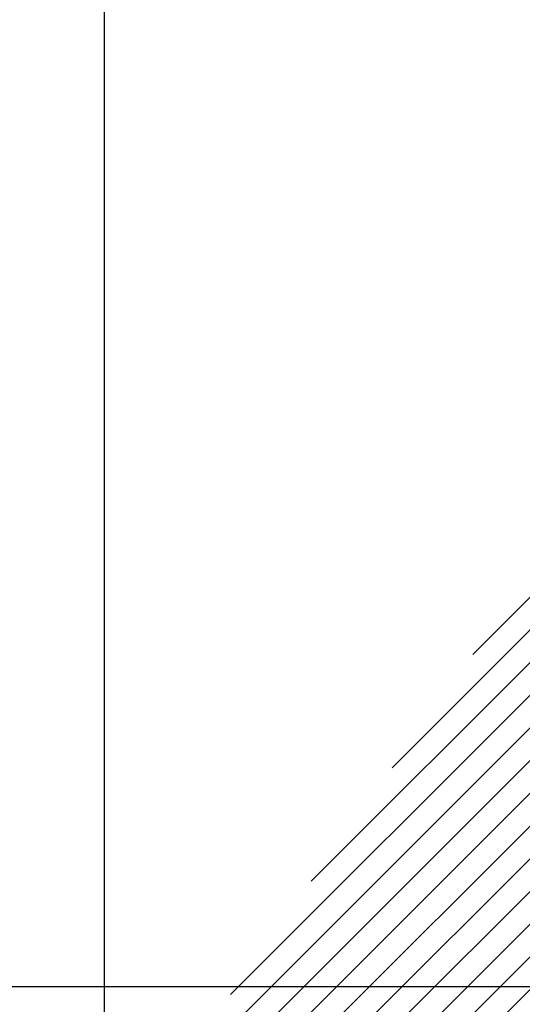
# Model space of a CAD drawing. Extents: x 635157 to 635442, y 694407 to 694910.
# Tile 36 of 104: x 635217 to 635231, y 694581 to 694607. Entities that reach past the tile are written whole.
import ezdxf

# ---------------------------------------------------------------- set-up
doc = ezdxf.new("R2010")
doc.units = 0
doc.header["$MEASUREMENT"] = 0
doc.layers.add('HATCHING', color=4, linetype='CONTINUOUS')
doc.layers.add('LAYOUTS', color=9, linetype='CONTINUOUS')

msp = doc.modelspace()

# ---------------------------------------------------------------- hatches: boundary and pattern name
at = {"layer": 'HATCHING'}
h = msp.add_hatch(dxfattribs=at)
h.set_pattern_fill('ANSI31', color=256, scale=5)
h.paths.add_polyline_path([(635237.072, 694591.975), (635237.203, 694591.911), (635237.264, 694592.076), (635236.979, 694592.232), (635236.976, 694592.233), (635236.823, 694592.304), (635236.001, 694592.794), (635235.05, 694593.338), (635233.369, 694594.316), (635232.666, 694594.725), (635215.541, 694570.664), (635229.724, 694564.916), (635229.876, 694565.186), (635230.73, 694567.216), (635231.289, 694568.649), (635232.793, 694572.445), (635234.061, 694575.693), (635232.313, 694576.338), (635233.191, 694578.35), (635233.156, 694578.365), (635233.85, 694580.075), (635234.982, 694582.853), (635235.063, 694583.054), (635235.842, 694584.955), (635236.825, 694587.48), (635237.092, 694588.176), (635237.327, 694588.566), (635236.872, 694588.899), (635236.161, 694589.821)])
h.paths.add_polyline_path([(635235.314, 694589.952), (635236.144, 694591.888), (635235.731, 694592.065), (635234.901, 694590.13)], flags=24)
h.paths.add_polyline_path([(635235.83, 694590.196), (635236.395, 694591.515), (635235.973, 694591.696), (635235.407, 694590.377)], flags=24)
h.paths.add_polyline_path([(635222.904, 694568.588), (635223.578, 694570.19), (635223.155, 694570.368), (635222.481, 694568.766)], flags=24)
h.paths.add_polyline_path([(635219.054, 694569.77), (635219.71, 694571.379), (635219.285, 694571.553), (635218.629, 694569.943)], flags=24)
h.paths.add_polyline_path([(635227.334, 694567.755), (635228.004, 694569.358), (635227.58, 694569.536), (635226.91, 694567.932)], flags=24)
h.paths.add_polyline_path([(635230.336, 694578.1), (635230.983, 694579.713), (635230.556, 694579.884), (635229.91, 694578.271)], flags=24)
h.paths.add_polyline_path([(635233.836, 694587.201), (635234.483, 694588.814), (635234.056, 694588.985), (635233.41, 694587.372)], flags=24)
h.paths.add_polyline_path([(635231.964, 694570.889), (635232.473, 694572.207), (635232.039, 694572.375), (635231.53, 694571.057)], flags=24)
h.paths.add_polyline_path([(635232.368, 694576.601), (635232.989, 694577.87), (635232.571, 694578.075), (635231.95, 694576.806)], flags=24)
h.paths.add_polyline_path([(635234.841, 694582.881), (635235.359, 694584.195), (635234.925, 694584.365), (635234.407, 694583.051)], flags=24)
h.paths.add_polyline_path([(635236.21, 694590.164), (635236.738, 694591.475), (635236.306, 694591.649), (635235.778, 694590.338)], flags=24)

# ---------------------------------------------------------------- linework, layer by layer
at = {"layer": 'LAYOUTS', "linetype": 'ByBlock'}
for points in [[(635219.422, 694564.959), (635379.622, 694564.959), (635379.622, 694659.559), (635219.422, 694659.559)], [(635158.113, 694486.527), (635318.313, 694486.527), (635318.313, 694581.127), (635158.113, 694581.127)]]:
    msp.add_lwpolyline(points, close=True, dxfattribs=at)

doc.saveas('drawing.dxf')
